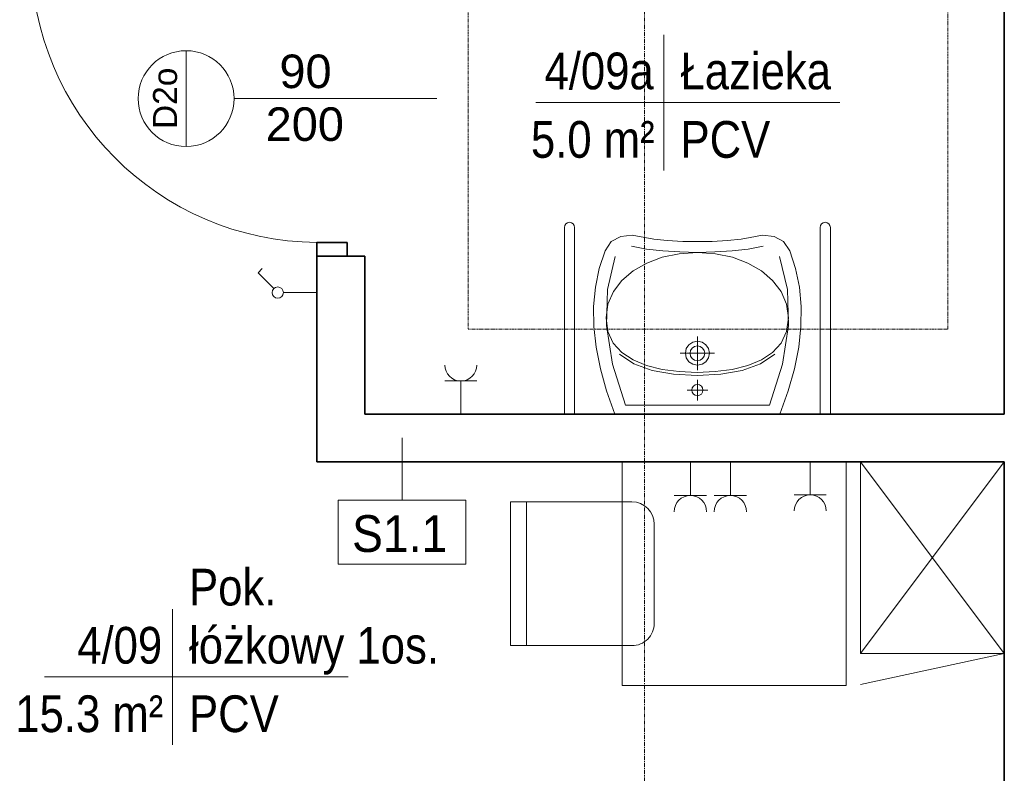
# Model space of a CAD drawing. Header units: millimetres. Extents: x -2286 to 43533, y -13832 to 14981.
# Tile 11 of 77: x 6929 to 10008, y -9628 to -7270. Entities that reach past the tile are written whole.
import ezdxf

# ---------------------------------------------------------------- set-up
doc = ezdxf.new("R2010")
doc.units = ezdxf.units.MM
doc.linetypes.add('Oś', pattern=[22.225, 12.7, -3.175, 3.175, -3.175])
doc.linetypes.add('Ponad', pattern=[3.9688, 2.3813, -1.5875])
for name, color, linetype, lineweight in [('A-AREA-IDEN', 2, 'Continuous', 18), ('A-DETL-GENF', 92, 'Continuous', 18), ('A-DETL-MEDM', 33, 'Continuous', 35), ('A-DOOR', 31, 'Continuous', 25), ('A-DOOR-IDEN', 31, 'Continuous', 18), ('A-FLOR-OVHD', 1, 'Ponad', 18), ('A-WALL', 113, 'Continuous', 25), ('A-WALL-IDEN', 211, 'Continuous', 18), ('E-ELEC-EQPM', 71, 'Continuous', 18), ('I-FURN', 30, 'Continuous', 18), ('P-SANR-FIXT', 6, 'Continuous', 18), ('S-GRID', 1, 'Continuous', 18)]:
    doc.layers.add(name, color=color, linetype=linetype, lineweight=lineweight)
doc.styles.add('Arial_1', font='arial.ttf', dxfattribs={"height": 75})
doc.styles.add('Arial_4', font='arial.ttf', dxfattribs={"width": 0.85, "height": 115})
doc.styles.add('Arial_6', font='arial.ttf', dxfattribs={"width": 0.9, "height": 115})
doc.styles.add('Arial_7', font='arial.ttf', dxfattribs={"height": 105})

# ---------------------------------------------------------------- blocks, each defined once
blk = doc.blocks.new('DRZWI 1S_łazienkowe - Drzwi 90-1357770-4_piętro II PT - projektowany')
at = {"layer": 'A-DETL-GENF'}
for p, q in [((-493, 75), (-493, -20)), ((-450, 75), (-493, 75)), ((-450, -20), (-450, 75)), ((493, 75), (450, 75)), ((450, 75), (450, -20)), ((493, -20), (493, 75)), ((-493, -20), (-450, -20)), ((450, -20), (493, -20))]:
    blk.add_line(p, q, dxfattribs=at)
at = {"layer": 'A-DETL-MEDM'}
for p, q in [((-450, 75), (-493, 75)), ((-493, 75), (-493, -20)), ((-450, -20), (-450, 75)), ((450, -20), (450, 75)), ((450, 75), (493, 75)), ((493, 75), (493, -20)), ((-493, -20), (-450, -20)), ((493, -20), (450, -20))]:
    blk.add_line(p, q, dxfattribs=at)
at = {"layer": 'A-DOOR'}
blk.add_line((450, 75), (450, 968.9), dxfattribs=at)
at = {"layer": 'A-DOOR', "lineweight": 18}
blk.add_line((0, 300), (0, -300), dxfattribs=at)
blk.add_arc((450, 68.9), 900, 90, 179.6093, dxfattribs=at)
blk = doc.blocks.new('umywalka dla N_65x56 koło - Type 1-1334145-4_piętro II PT - projektowany')
at = {"layer": 'P-SANR-FIXT'}
for p, q in [((-291, 659), (-291, 75)), ((-259, 659), (-259, 75)), ((509, 659), (509, 75)), ((541, 75), (541, 659)), ((-114.9, 630.8), (-144.3, 614.7)), ((-79, 635.1), (-114.9, 630.8)), ((-39.6, 627.8), (-79, 635.1)), ((-11.4, 622.2), (-39.6, 627.8)), ((30.8, 617.9), (-11.4, 622.2)), ((79, 615.4), (30.8, 617.9)), ((219.2, 617.9), (171, 615.4)), ((261.4, 622.2), (219.2, 617.9)), ((289.6, 627.8), (261.4, 622.2)), ((329, 635.1), (289.6, 627.8)), ((364.9, 630.8), (329, 635.1)), ((394.3, 614.7), (364.9, 630.8)), ((-163.8, 586.2), (-182.2, 530.1)), ((-144.3, 614.7), (-163.8, 586.2)), ((-81.4, 600.1), (-34.4, 591.3)), ((-34.4, 591.3), (16.4, 585.8)), ((16.4, 585.8), (69.9, 582.4)), ((125, 615.1), (79, 615.4)), ((171, 615.4), (125, 615.1)), ((179.8, 582.4), (233.3, 585.8)), ((233.3, 585.8), (284.1, 591.3)), ((284.1, 591.3), (331.1, 600.1)), ((413.8, 586.2), (394.3, 614.7)), ((432.2, 530.1), (413.8, 586.2)), ((-131.7, 567.8), (-156.4, 464.8)), ((15.2, 565.4), (-33.3, 547.2)), ((68.4, 576.7), (15.2, 565.4)), ((125.2, 580.6), (68.4, 576.7)), ((69.9, 582.4), (124.8, 580.2)), ((124.8, 580.2), (179.8, 582.4)), ((181.8, 576.7), (125.2, 580.6)), ((234.9, 565.4), (181.8, 576.7)), ((283.1, 547.2), (234.9, 565.4)), ((406.4, 464.8), (381.7, 567.8)), ((-182.2, 530.1), (-194.2, 471.9)), ((-33.3, 547.2), (-75.9, 522.9)), ((325.4, 522.9), (283.1, 547.2)), ((444.2, 471.9), (432.2, 530.1)), ((-111.1, 493.1), (-137.9, 458.3)), ((-75.9, 522.9), (-111.1, 493.1)), ((360.3, 493.1), (325.4, 522.9)), ((386.8, 458.3), (360.3, 493.1)), ((-194.2, 471.9), (-199.7, 411.4)), ((-156.4, 464.8), (-159.5, 352.4)), ((409.5, 352.4), (406.4, 464.8)), ((449.7, 411.4), (444.2, 471.9)), ((-137.9, 458.3), (-154.9, 419.2)), ((403.6, 419.2), (386.8, 458.3)), ((-199.7, 411.4), (-198.9, 348.8)), ((-154.9, 419.2), (-160.8, 376.4)), ((409.5, 376.4), (403.6, 419.2)), ((448.9, 348.8), (449.7, 411.4)), ((-160.8, 376.4), (-154.9, 333.3)), ((403.6, 333.3), (409.5, 376.4)), ((-198.9, 348.8), (-191.8, 283.9)), ((-159.5, 352.4), (-140.9, 231.5)), ((390.9, 231.5), (409.5, 352.4)), ((441.8, 283.9), (448.9, 348.8)), ((-154.9, 333.3), (-138, 297.2)), ((125, 317.6), (125, 212.6)), ((386.7, 297.2), (403.6, 333.3)), ((-191.8, 283.9), (-178.5, 216.7)), ((-138, 297.2), (-111.4, 267.6)), ((87.5, 265.1), (90.4, 279.7)), ((90.4, 279.7), (98.5, 291.6)), ((98.5, 291.6), (110.4, 299.7)), ((103.8, 274.1), (108.7, 281.4)), ((108.7, 281.4), (116.1, 286.3)), ((110.4, 299.7), (125, 302.6)), ((116.1, 286.3), (125, 288.1)), ((125, 302.6), (139.6, 299.7)), ((125, 288.1), (133.9, 286.3)), ((133.9, 286.3), (141.3, 281.4)), ((139.6, 299.7), (151.5, 291.6)), ((141.3, 281.4), (146.2, 274.1)), ((151.5, 291.6), (159.6, 279.7)), ((159.6, 279.7), (162.5, 265.1)), ((360.1, 267.6), (386.7, 297.2)), ((428.5, 216.7), (441.8, 283.9)), ((-73.8, 232.1), (-118.9, 262.4)), ((-111.4, 267.6), (-76.3, 244.2)), ((71.6, 265.1), (178.4, 265.1)), ((90.4, 250.6), (87.5, 265.1)), ((98.5, 238.6), (90.4, 250.6)), ((102, 265.1), (103.8, 274.1)), ((103.8, 256.2), (102, 265.1)), ((108.7, 248.9), (103.8, 256.2)), ((116.1, 243.9), (108.7, 248.9)), ((141.3, 248.9), (133.9, 243.9)), ((146.2, 256.2), (141.3, 248.9)), ((146.2, 274.1), (148, 265.1)), ((148, 265.1), (146.2, 256.2)), ((159.6, 250.6), (151.5, 238.6)), ((162.5, 265.1), (159.6, 250.6)), ((367.6, 262.4), (322.5, 232.1)), ((325, 244.2), (360.1, 267.6)), ((-178.5, 216.7), (-158.9, 147)), ((-140.9, 231.5), (-100.1, 103)), ((-76.3, 244.2), (-33.9, 226.7)), ((-16.4, 211.3), (-73.8, 232.1)), ((-33.9, 226.7), (14.5, 214.6)), ((110.4, 230.6), (98.5, 238.6)), ((125, 227.6), (110.4, 230.6)), ((125, 242.1), (116.1, 243.9)), ((133.9, 243.9), (125, 242.1)), ((139.6, 230.6), (125, 227.6)), ((151.5, 238.6), (139.6, 230.6)), ((234.2, 214.6), (282.6, 226.7)), ((322.5, 232.1), (265.1, 211.3)), ((282.6, 226.7), (325, 244.2)), ((350.1, 103), (390.9, 231.5)), ((408.9, 147), (428.5, 216.7)), ((50.6, 199.2), (-16.4, 211.3)), ((14.5, 214.6), (67.6, 207.6)), ((124.3, 195.4), (50.6, 199.2)), ((67.6, 207.6), (124.3, 205.4)), ((124.3, 205.4), (181, 207.6)), ((198.1, 199.2), (124.3, 195.4)), ((181, 207.6), (234.2, 214.6)), ((265.1, 211.3), (198.1, 199.2)), ((107.5, 149.8), (108.9, 156.6)), ((108.9, 156.6), (112.6, 162.1)), ((112.6, 162.1), (118.2, 165.9)), ((118.2, 165.9), (125, 167.3)), ((125, 182.3), (125, 117.2)), ((125, 167.3), (131.8, 165.9)), ((131.8, 165.9), (137.4, 162.1)), ((137.4, 162.1), (141.1, 156.6)), ((141.1, 156.6), (142.5, 149.8)), ((-158.9, 147), (-133.1, 75)), ((157.5, 149.8), (92.5, 149.8)), ((108.9, 143), (107.5, 149.8)), ((112.6, 137.4), (108.9, 143)), ((118.2, 133.6), (112.6, 137.4)), ((125, 132.2), (118.2, 133.6)), ((131.8, 133.6), (125, 132.2)), ((137.4, 137.4), (131.8, 133.6)), ((141.1, 143), (137.4, 137.4)), ((142.5, 149.8), (141.1, 143)), ((383.1, 75), (408.9, 147)), ((-100.1, 103), (125, 103)), ((125, 103), (350.1, 103))]:
    blk.add_line(p, q, dxfattribs=at)
for centre in [(-275, 659), (525, 659)]:
    blk.add_arc(centre, 16, 360, 180, dxfattribs=at)
blk = doc.blocks.new('krzesło - krzesło-1270919-4_piętro II PT - projektowany')
at = {"layer": 'I-FURN'}
for p, q in [((-155, 225), (155, 225)), ((-225, -225), (-225, 155)), ((225, 155), (225, -225)), ((225, -175), (-225, -175)), ((225, -225), (-225, -225))]:
    blk.add_line(p, q, dxfattribs=at)
for centre, start, end in [((-155, 155), 90, 180), ((155, 155), 360, 90)]:
    blk.add_arc(centre, 70, start, end, dxfattribs=at)
blk = doc.blocks.new('Blat - Blat-V8-4_piętro II PT - projektowany')
at = {"layer": 'I-FURN'}
for p, q in [((0, 0), (700, 0)), ((700, 0), (700, -700)), ((700, -700), (0, -700))]:
    blk.add_line(p, q, dxfattribs=at)
blk = doc.blocks.new('szafka szatniowa - szafki bez siedziska-1349188-4_piętro II PT - projektowany')
at = {"layer": 'I-FURN'}
for p, q in [((-225, 600), (225, 697.1)), ((225, 0), (-225, 600)), ((225, 600), (-225, 0)), ((-225, 600), (225, 600)), ((225, 600), (225, 0))]:
    blk.add_line(p, q, dxfattribs=at)
blk = doc.blocks.new('Przełącznik jednobiegunowy - Type 1-1452195-4_piętro II PT - projektowany')
at = {"layer": 'E-ELEC-EQPM'}
for p, q in [((137.4, 209.8), (186.8, 259.3)), ((186.8, 259.3), (199.9, 246.2)), ((125, 180), (125, 75))]:
    blk.add_line(p, q, dxfattribs=at)
blk.add_circle((125, 197.5), 17.5, dxfattribs=at)
blk = doc.blocks.new('gniazdo elektryczne pojedyncze - 120-1470673-4_piętro II PT - projektowany')
at = {"layer": 'E-ELEC-EQPM'}
for p, q in [((175, 178.3), (75, 178.3)), ((125, 178.3), (125, 75))]:
    blk.add_line(p, q, dxfattribs=at)
blk.add_arc((125, 228.3), 50, 180, 0, dxfattribs=at)
blk = doc.blocks.new('gniazdo elektryczne wielokrotne - 30-1473356-4_piętro II PT - projektowany')
at = {"layer": 'E-ELEC-EQPM'}
for p, q in [((175.8, 180), (74.2, 180)), ((125, 180), (125, 75)), ((300.8, 180), (199.2, 180)), ((250, 180), (250, 75))]:
    blk.add_line(p, q, dxfattribs=at)
for centre in [(125, 230.8), (250, 230.8)]:
    blk.add_arc(centre, 50.8, 180, 0, dxfattribs=at)
blk = doc.blocks.new('METKA_POMIESZCZENIA1 - Rozbudowana - bez ramki-1409110-4_piętro II PT - projektowany')
at = {"layer": 'A-AREA-IDEN'}
for p, q in [((0, 4.25), (0, 0)), ((-8, 0), (11, 0)), ((0, 0), (0, -4.25))]:
    blk.add_line(p, q, dxfattribs=at)
blk = doc.blocks.new('etykieta drzwi wymiar i kategoria - etykieta drzwi 1S góra - krótka-1350610-4_piętro II PT - projektowany')
at = {"layer": 'A-DOOR-IDEN'}
for p, q in [((-3, 11.984), (3, 11.984)), ((0, 0), (0, 8.984))]:
    blk.add_line(p, q, dxfattribs=at)
blk.add_circle((0, 11.984), 3, dxfattribs=at)
blk = doc.blocks.new('ET sciana_AT7 - 10mm-838066-4_piętro II PT - projektowany')
at = {"layer": 'A-WALL-IDEN'}
for p, q in [((-4, 1.96875), (4, 1.96875)), ((-4, -2.03125), (-4, 1.96875)), ((4, 1.96875), (4, -2.03125)), ((-4, -2.03125), (4, -2.03125))]:
    blk.add_line(p, q, dxfattribs=at)

msp = doc.modelspace()

# ---------------------------------------------------------------- linework, layer by layer
at = {"layer": 'A-FLOR-OVHD'}
for p, q in [((8331.5, -6738.7), (8331.5, -8238.7)), ((9831.5, -8238.7), (9831.5, -6738.7)), ((8331.5, -8238.7), (9831.5, -8238.7))]:
    msp.add_line(p, q, dxfattribs=at)
at = {"layer": 'A-WALL', "color": 7, "lineweight": 35}
for p, q in [((10008.3, -6023.8), (10008.3, -8503.8)), ((7858.3, -8009.8), (7858.3, -8653.8)), ((8008.3, -8009.8), (7953.3, -8009.8)), ((8008.3, -8503.8), (8008.3, -8009.8)), ((10008.3, -8503.8), (8008.3, -8503.8)), ((7858.3, -8653.8), (10008.3, -8653.8)), ((10008.3, -8653.8), (10008.3, -11873.8))]:
    msp.add_line(p, q, dxfattribs=at)
at = {"layer": 'A-WALL-IDEN'}
msp.add_line((8124.5, -8578.8), (8124.5, -8773.9), dxfattribs=at)
at = {"layer": 'S-GRID', "linetype": 'Oś'}
msp.add_line((8883.3, -13832), (8883.3, 14381.2), dxfattribs=at)

# ---------------------------------------------------------------- block references
at = {"layer": 'A-AREA-IDEN', "xscale": 49.99999999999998, "yscale": 49.99999999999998, "zscale": 49.99999999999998}
for p in [(8943.3, -7529.2), (7406.2, -9326.8)]:
    msp.add_blockref('METKA_POMIESZCZENIA1 - Rozbudowana - bez ramki-1409110-4_piętro II PT - projektowany', p, dxfattribs=at)
at = {"layer": 'A-DOOR', "rotation": 89.99999999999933}
msp.add_blockref('DRZWI 1S_łazienkowe - Drzwi 90-1357770-4_piętro II PT - projektowany', (7933.3, -7516.8), dxfattribs=at)
at = {"layer": 'A-DOOR-IDEN', "xscale": 49.99999999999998, "yscale": 49.99999999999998, "zscale": 49.99999999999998, "rotation": 89.99999999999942}
msp.add_blockref('etykieta drzwi wymiar i kategoria - etykieta drzwi 1S góra - krótka-1350610-4_piętro II PT - projektowany', (8048.3, -7516.8), dxfattribs=at)
at = {"layer": 'A-WALL-IDEN', "xscale": 49.99999999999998, "yscale": 49.99999999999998, "zscale": 49.99999999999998}
msp.add_blockref('ET sciana_AT7 - 10mm-838066-4_piętro II PT - projektowany', (8124.5, -8872.3), dxfattribs=at)
at = {"layer": 'E-ELEC-EQPM'}
for name, p, rotation in [('Przełącznik jednobiegunowy - Type 1-1452195-4_piętro II PT - projektowany', (7933.3, -8248.8), 89.99999999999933), ('gniazdo elektryczne wielokrotne - 30-1473356-4_piętro II PT - projektowany', (9276.4, -8578.8), 180), ('gniazdo elektryczne pojedyncze - 120-1470673-4_piętro II PT - projektowany', (9526.4, -8578.8), 180)]:
    msp.add_blockref(name, p, dxfattribs=dict(at, rotation=rotation))
msp.add_blockref('gniazdo elektryczne pojedyncze - 120-1470673-4_piętro II PT - projektowany', (8183.3, -8578.8), dxfattribs=at)
at = {"layer": 'I-FURN'}
for name, p, rotation in [('Blat - Blat-V8-4_piętro II PT - projektowany', (9513.3, -8653.8), 270.0000000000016), ('szafka szatniowa - szafki bez siedziska-1349188-4_piętro II PT - projektowany', (9783.3, -8653.8), 180), ('krzesło - krzesło-1270919-4_piętro II PT - projektowany', (8688.3, -9003.8), 270.0000000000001)]:
    msp.add_blockref(name, p, dxfattribs=dict(at, rotation=rotation))
at = {"layer": 'P-SANR-FIXT'}
msp.add_blockref('umywalka dla N_65x56 koło - Type 1-1334145-4_piętro II PT - projektowany', (8923.3, -8578.8), dxfattribs=at)

# ---------------------------------------------------------------- texts
at = {"layer": 'A-AREA-IDEN', "char_height": 115, "attachment_point": 1, "style": 'Arial_4'}
for s, insert, width in [('Łazieka', (8995.5, -7372.6), 565.591), ('4/09a', (8570.1, -7372.6), 412.268), ('5.0 m²', (8527.6, -7586.9), 463.375), ('PCV', (8995.5, -7586.9), 337.31), ('Pok.', (7458.4, -8988.1), 327.088), ('4/09', (7108.6, -9170.1), 320.274), ('łóżkowy 1os.', (7458.4, -9170), 930.158), ('15.3 m²', (6914.8, -9384.4), 555.369), ('PCV', (7458.4, -9384.4), 337.31)]:
    msp.add_mtext(s, dxfattribs=dict(at, insert=insert, width=width))
at = {"layer": 'A-DOOR-IDEN', "char_height": 105, "attachment_point": 1, "style": 'Arial_7'}
for s, insert, width in [('90', (7741, -7378.8), 200.422), ('200', (7698, -7544.1), 300.633)]:
    msp.add_mtext(s, dxfattribs=dict(at, insert=insert, width=width))
at = {"layer": 'A-DOOR-IDEN', "insert": (7345.6, -7611.9), "char_height": 75, "width": 232.489, "attachment_point": 1, "rotation": 90, "style": 'Arial_1'}
msp.add_mtext('D2o', dxfattribs=at)
at = {"layer": 'A-WALL-IDEN', "insert": (7968.3, -8820.5), "char_height": 115, "width": 357.152, "attachment_point": 1, "style": 'Arial_6'}
msp.add_mtext('S1.1', dxfattribs=at)

doc.saveas('drawing.dxf')
